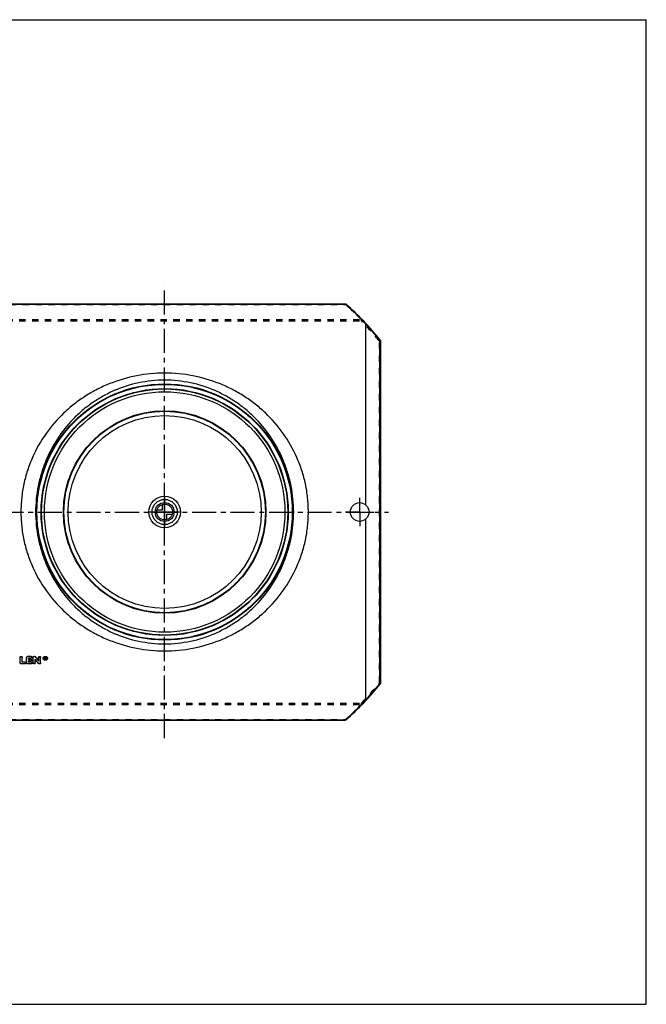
# Model space of a CAD drawing. Header units: millimetres. Extents: x 0 to 1000, y 0 to 1000.
# Tile 2 of 2: x 364 to 1000, y 0 to 1000. Entities that reach past the tile are written whole.
import ezdxf

# ---------------------------------------------------------------- set-up
doc = ezdxf.new("R2010")
doc.units = ezdxf.units.MM
doc.header["$LTSCALE"] = 65.185185
doc.linetypes.add('CENTER', pattern=[0.6, 0.375, -0.075, 0.075, -0.075])
doc.linetypes.add('HIDDEN', pattern=[0.2, 0.1, -0.1])
doc.layers.get('0').update_dxf_attribs({"linetype": 'CONTINUOUS'})
for name, color, linetype in [('ACHSEN_S', 7, 'CONTINUOUS'), ('FASEN', 7, 'CONTINUOUS'), ('KONST.EL_MIT_GEO', 7, 'CONTINUOUS'), ('NULLPUNKT_X', 7, 'CONTINUOUS'), ('NULLPUNKT_Y', 7, 'CONTINUOUS'), ('NULLPUNKT_Z', 7, 'CONTINUOUS'), ('RUNDUNG', 7, 'CONTINUOUS'), ('SCHNITT', 7, 'CONTINUOUS')]:
    doc.layers.add(name, color=color, linetype=linetype)

msp = doc.modelspace()

# ---------------------------------------------------------------- linework, layer by layer
at = {"color": 7, "linetype": 'CONTINUOUS'}
for p, q in [((0, 1000), (1000, 1000)), ((1000, 0), (1000, 1000)), ((0, 0), (1000, 0))]:
    msp.add_line(p, q, dxfattribs=at)
at = {"layer": 'ACHSEN_S', "color": 7, "linetype": 'CENTER'}
for p, q in [((511, 270.4), (511, 730.2)), ((265, 500), (738.1, 500))]:
    msp.add_line(p, q, dxfattribs=at)
at = {"layer": 'FASEN', "color": 7, "linetype": 'CONTINUOUS'}
for radius in [125, 122.1]:
    msp.add_circle((511, 500), radius, dxfattribs=at)
at = {"layer": 'KONST.EL_MIT_GEO', "color": 8, "linetype": 'HIDDEN'}
for p, q in [((364.3, 352.4), (364.3, 352.3)), ((366.3, 352.4), (366.3, 352.3)), ((370.9, 352.4), (370.9, 352.3)), ((375.6, 351.6), (372.9, 351.6)), ((372.9, 351.6), (372.9, 351.4)), ((375.6, 351.6), (375.6, 351.4)), ((376.6, 352.3), (376.6, 352.4)), ((377.5, 352.4), (377.5, 352.3)), ((379.5, 350.4), (379.5, 350.3)), ((383.1, 352.4), (383.1, 352.3)), ((385.1, 352.4), (385.1, 352.3)), ((387.7, 351.5), (387.7, 351.3)), ((388.2, 351.5), (388.2, 351.3)), ((389.7, 350.5), (389.4, 350.5)), ((389.8, 352.2), (389.7, 352.2)), ((389.7, 352.2), (389.7, 352)), ((389.8, 351.3), (389.7, 351.3)), ((389.7, 351.3), (389.7, 351.1)), ((389.8, 352.2), (389.8, 352)), ((389.8, 351.3), (389.8, 351.1)), ((390, 350.5), (389.8, 351.3)), ((390, 352), (390, 351.8)), ((390.3, 350.5), (390, 350.5)), ((390, 350.5), (390, 350.3)), ((390.1, 351.3), (390.1, 351.4)), ((390.1, 351.4), (390.1, 351.2)), ((391.5, 351.5), (391.5, 351.3)), ((392, 351.5), (392, 351.3)), ((369, 345.9), (365.3, 345.9)), ((365.3, 345.9), (365.3, 345.8)), ((369, 345.9), (369, 345.8)), ((369.9, 346.6), (369.9, 346.8)), ((375.6, 345.9), (371.9, 345.9)), ((371.9, 345.9), (371.9, 345.8)), ((375.2, 348.8), (372.9, 348.8)), ((372.9, 348.8), (372.9, 348.6)), ((375.2, 348.8), (375.2, 348.6)), ((375.6, 345.9), (375.6, 345.8)), ((376.2, 349.4), (376.2, 349.6)), ((376.6, 346.6), (376.6, 346.8)), ((382.6, 346.3), (382.6, 346.2)), ((384.1, 345.9), (383.5, 345.9)), ((383.5, 345.9), (383.5, 345.8)), ((384.1, 345.9), (384.1, 345.8))]:
    msp.add_line(p, q, dxfattribs=at)
at = {"layer": 'KONST.EL_MIT_GEO', "color": 7, "linetype": 'CONTINUOUS'}
for p, q in [((364.3, 346.6), (364.3, 352.3)), ((366.3, 347.4), (366.3, 352.3)), ((370.9, 346.6), (370.9, 352.3)), ((375.6, 353.3), (371.9, 353.3)), ((371.9, 353.3), (371.9, 353.1)), ((375.6, 353.1), (371.9, 353.1)), ((375.6, 351.4), (372.9, 351.4)), ((372.9, 350.3), (372.9, 351.4)), ((375.2, 350.4), (372.9, 350.4)), ((375.2, 350.3), (372.9, 350.3)), ((375.2, 350.4), (375.2, 350.3)), ((375.6, 353.3), (375.6, 353.1)), ((377.5, 346.6), (377.5, 352.3)), ((379.2, 353.3), (378.5, 353.3)), ((378.5, 353.3), (378.5, 353.1)), ((379.2, 353.1), (378.5, 353.1)), ((379.2, 353.3), (379.2, 353.1)), ((379.5, 346.6), (379.5, 350.3)), ((380, 352.9), (380, 352.7)), ((383.1, 348.6), (383.1, 352.3)), ((385.1, 346.6), (385.1, 352.3)), ((389.8, 352.4), (389.4, 352.4)), ((389.4, 350.3), (389.4, 352.4)), ((389.8, 352.3), (389.4, 352.3)), ((389.7, 350.3), (389.4, 350.3)), ((389.8, 352), (389.7, 352)), ((389.7, 351.4), (389.7, 352)), ((389.8, 351.6), (389.7, 351.6)), ((389.8, 351.4), (389.7, 351.4)), ((389.8, 351.1), (389.7, 351.1)), ((389.7, 350.3), (389.7, 351.1)), ((389.8, 352.4), (389.8, 352.3)), ((389.8, 351.6), (389.8, 351.4)), ((390, 351.6), (390, 351.8)), ((390.3, 350.3), (390, 350.3)), ((390.3, 350.5), (390.1, 351.3)), ((390.3, 351.6), (390.3, 352)), ((390.3, 350.5), (390.3, 350.3)), ((369, 345.8), (365.3, 345.8)), ((369, 347.6), (366.3, 347.6)), ((369, 347.4), (366.3, 347.4)), ((369, 347.6), (369, 347.4)), ((375.6, 345.8), (371.9, 345.8)), ((375.2, 348.6), (372.9, 348.6)), ((372.9, 347.4), (372.9, 348.6)), ((375.6, 347.6), (372.9, 347.6)), ((375.6, 347.4), (372.9, 347.4)), ((375.6, 347.6), (375.6, 347.4)), ((384.1, 345.8), (383.5, 345.8))]:
    msp.add_line(p, q, dxfattribs=at)
for radius in [102.8, 102.3, 98]:
    msp.add_circle((511, 500), radius, dxfattribs=at)
at = {"layer": 'KONST.EL_MIT_GEO', "color": 8, "linetype": 'HIDDEN'}
for centre, radius, start, end in [((1068.5, 865.8), 860.4, 216.7951, 217.1374), ((389.4, 351.5), 1.17, 179.9899, 183.8783), ((389.8, 351.8), 0.175, 352.9086, 0.0098), ((390.3, 351.5), 1.17, 356.1305, 0.0102)]:
    msp.add_arc(centre, radius, start, end, dxfattribs=at)
at = {"layer": 'KONST.EL_MIT_GEO', "color": 7, "linetype": 'CONTINUOUS'}
for centre, radius, start, end in [((1069.5, 865.8), 861.3, 216.7649, 217.107), ((1080.3, 872.8), 872.2, 216.5957, 216.9349), ((1081.3, 872.8), 873.1, 216.5655, 216.9046), ((389.8, 351.7), 0.293, 270.0096, 275.0986)]:
    msp.add_arc(centre, radius, start, end, dxfattribs=at)
for centre, start_param in [((390, 500), -4.15612), ((390.3, 500), -4.15651)]:
    msp.add_ellipse(centre, major_axis=(-51.1, 272.2), ratio=0.11773, start_param=start_param, end_param=-4.15257, dxfattribs=at)
for points, knots in [([(364.3, 352.4), (364.3, 352.5), (364.4, 352.8), (364.6, 353), (364.9, 353.2), (365.3, 353.3), (365.7, 353.2), (366, 353), (366.3, 352.8), (366.3, 352.5), (366.3, 352.4)], [0, 0, 0, 0, 0.11622, 0.23562, 0.36599, 0.49979, 0.63442, 0.76412, 0.88392, 1, 1, 1, 1]), ([(364.3, 352.3), (364.3, 352.4), (364.4, 352.6), (364.6, 352.9), (364.9, 353.1), (365.3, 353.1), (365.7, 353.1), (366, 352.9), (366.3, 352.6), (366.3, 352.4), (366.3, 352.3)], [0, 0, 0, 0, 0.11483, 0.23589, 0.36519, 0.5, 0.63481, 0.76411, 0.88517, 1, 1, 1, 1]), ([(370.9, 352.4), (370.9, 352.5), (371, 352.8), (371.2, 353), (371.5, 353.2), (371.8, 353.3), (371.9, 353.3)], [0, 0, 0, 0, 0.23012, 0.47239, 0.72989, 1, 1, 1, 1]), ([(370.9, 352.3), (370.9, 352.4), (371, 352.6), (371.2, 352.9), (371.5, 353.1), (371.8, 353.1), (371.9, 353.1)], [0, 0, 0, 0, 0.22966, 0.47179, 0.73039, 1, 1, 1, 1]), ([(375.2, 350.4), (375.4, 350.4), (375.6, 350.4), (375.9, 350.2), (376.2, 349.9), (376.2, 349.7), (376.2, 349.6)], [0, 0, 0, 0, 0.2737, 0.52908, 0.77292, 1, 1, 1, 1]), ([(375.2, 350.3), (375.4, 350.3), (375.6, 350.2), (375.9, 350), (376.2, 349.8), (376.2, 349.5), (376.2, 349.4)], [0, 0, 0, 0, 0.27049, 0.52951, 0.77129, 1, 1, 1, 1]), ([(375.6, 353.3), (375.7, 353.3), (375.9, 353.2), (376.3, 353), (376.5, 352.8), (376.6, 352.5), (376.6, 352.4)], [0, 0, 0, 0, 0.27276, 0.52773, 0.77193, 1, 1, 1, 1]), ([(375.6, 353.1), (375.7, 353.1), (375.9, 353.1), (376.3, 352.9), (376.5, 352.6), (376.6, 352.4), (376.6, 352.3)], [0, 0, 0, 0, 0.2696, 0.5282, 0.77033, 1, 1, 1, 1]), ([(376.6, 352.3), (376.6, 352.2), (376.5, 351.9), (376.3, 351.7), (375.9, 351.5), (375.7, 351.4), (375.6, 351.4)], [0, 0, 0, 0, 0.22967, 0.47162, 0.7302, 1, 1, 1, 1]), ([(377.5, 352.4), (377.5, 352.5), (377.6, 352.8), (377.8, 353), (378.2, 353.2), (378.4, 353.3), (378.5, 353.3)], [0, 0, 0, 0, 0.23012, 0.47239, 0.72989, 1, 1, 1, 1]), ([(377.5, 352.3), (377.5, 352.4), (377.6, 352.6), (377.8, 352.9), (378.2, 353.1), (378.4, 353.1), (378.5, 353.1)], [0, 0, 0, 0, 0.22966, 0.47179, 0.73039, 1, 1, 1, 1]), ([(379.2, 353.3), (379.4, 353.3), (379.7, 353.2), (379.9, 353), (380, 352.9)], [0, 0, 0, 0, 0.51572, 1, 1, 1, 1]), ([(379.2, 353.1), (379.4, 353.1), (379.7, 353), (379.9, 352.8), (380, 352.7)], [0, 0, 0, 0, 0.51633, 1, 1, 1, 1]), ([(383.1, 352.4), (383.1, 352.5), (383.2, 352.8), (383.4, 353), (383.7, 353.2), (384.1, 353.3), (384.5, 353.2), (384.8, 353), (385, 352.8), (385.1, 352.5), (385.1, 352.4)], [0, 0, 0, 0, 0.11622, 0.23562, 0.36599, 0.49979, 0.63442, 0.76412, 0.88392, 1, 1, 1, 1]), ([(383.1, 352.3), (383.1, 352.4), (383.2, 352.6), (383.4, 352.9), (383.7, 353.1), (384.1, 353.1), (384.5, 353.1), (384.8, 352.9), (385, 352.6), (385.1, 352.4), (385.1, 352.3)], [0, 0, 0, 0, 0.11483, 0.23589, 0.36519, 0.5, 0.63481, 0.76411, 0.88517, 1, 1, 1, 1]), ([(387.7, 351.5), (387.7, 351.7), (387.8, 352.2), (388.3, 352.8), (389, 353.2), (389.9, 353.3), (390.7, 353.2), (391.4, 352.8), (391.9, 352.2), (392, 351.7), (392, 351.5)], [0, 0, 0, 0, 0.11523, 0.23571, 0.36536, 0.50015, 0.63461, 0.76449, 0.88491, 1, 1, 1, 1]), ([(387.7, 351.3), (387.7, 351.5), (387.8, 352), (388.3, 352.6), (389, 353), (389.9, 353.2), (390.7, 353), (391.4, 352.6), (391.9, 352), (392, 351.5), (392, 351.3)], [0, 0, 0, 0, 0.11467, 0.23572, 0.3651, 0.5, 0.6349, 0.76427, 0.88533, 1, 1, 1, 1]), ([(392, 351.3), (392, 351.1), (391.9, 350.6), (391.4, 350), (390.7, 349.6), (389.9, 349.5), (389, 349.6), (388.3, 350), (387.8, 350.6), (387.7, 351.1), (387.7, 351.3)], [0, 0, 0, 0, 0.11466, 0.23553, 0.36489, 0.5, 0.63511, 0.76447, 0.88534, 1, 1, 1, 1]), ([(391.5, 351.3), (391.5, 351.5), (391.4, 351.9), (391, 352.3), (390.5, 352.6), (389.9, 352.7), (389.2, 352.6), (388.7, 352.3), (388.3, 351.9), (388.2, 351.5), (388.2, 351.3)], [0, 0, 0, 0, 0.11467, 0.2357, 0.36508, 0.5, 0.63493, 0.7643, 0.88533, 1, 1, 1, 1]), ([(388.2, 351.3), (388.2, 351.1), (388.3, 350.7), (388.7, 350.3), (389.2, 350), (389.9, 349.9), (390.5, 350), (391, 350.3), (391.4, 350.7), (391.5, 351.1), (391.5, 351.3)], [0, 0, 0, 0, 0.11466, 0.23555, 0.36491, 0.5, 0.63509, 0.76445, 0.88534, 1, 1, 1, 1]), ([(388.3, 351.1), (388.3, 351), (388.5, 350.7), (388.8, 350.3), (389.3, 350.1), (389.9, 350.1), (390.4, 350.1), (390.9, 350.3), (391.3, 350.7), (391.4, 351), (391.5, 351.1)], [0, 0, 0, 0, 0.11562, 0.23792, 0.36708, 0.49996, 0.63339, 0.76206, 0.88484, 1, 1, 1, 1]), ([(389.8, 352.4), (389.9, 352.4), (390.1, 352.4), (390.3, 352.1), (390.3, 352), (390.3, 352)], [0, 0, 0, 0, 0.52482, 0.76736, 1, 1, 1, 1]), ([(389.8, 352.3), (389.9, 352.3), (390.1, 352.2), (390.3, 352), (390.3, 351.9), (390.3, 351.8)], [0, 0, 0, 0, 0.52473, 0.76868, 1, 1, 1, 1]), ([(390, 351.8), (390, 351.8), (390, 352), (389.8, 352), (389.8, 352)], [0, 0, 0, 0, 0.46913, 1, 1, 1, 1]), ([(389.8, 351.6), (389.8, 351.6), (389.9, 351.6), (390, 351.7), (390, 351.8)], [0, 0, 0, 0, 0.52725, 1, 1, 1, 1]), ([(389.8, 351.4), (389.9, 351.4), (390, 351.5), (390, 351.6), (390, 351.6)], [0, 0, 0, 0, 0.52953, 1, 1, 1, 1]), ([(390.3, 351.6), (390.3, 351.5), (390.3, 351.4), (390.2, 351.3), (390.1, 351.2)], [0, 0, 0, 0, 0.48214, 1, 1, 1, 1]), ([(365.3, 345.8), (365.2, 345.8), (364.9, 345.8), (364.6, 346), (364.4, 346.3), (364.3, 346.5), (364.3, 346.6)], [0, 0, 0, 0, 0.27164, 0.53106, 0.7723, 1, 1, 1, 1]), ([(369, 347.6), (369.1, 347.6), (369.3, 347.5), (369.7, 347.4), (369.9, 347.1), (369.9, 346.9), (369.9, 346.8)], [0, 0, 0, 0, 0.27466, 0.53046, 0.77392, 1, 1, 1, 1]), ([(369, 347.4), (369.1, 347.4), (369.3, 347.4), (369.7, 347.2), (369.9, 346.9), (369.9, 346.7), (369.9, 346.6)], [0, 0, 0, 0, 0.27142, 0.53087, 0.77229, 1, 1, 1, 1]), ([(369.9, 346.6), (369.9, 346.5), (369.9, 346.3), (369.7, 346), (369.3, 345.8), (369.1, 345.8), (369, 345.8)], [0, 0, 0, 0, 0.22771, 0.46894, 0.72838, 1, 1, 1, 1]), ([(371.9, 345.8), (371.8, 345.8), (371.5, 345.8), (371.2, 346), (371, 346.3), (370.9, 346.5), (370.9, 346.6)], [0, 0, 0, 0, 0.27164, 0.53106, 0.7723, 1, 1, 1, 1]), ([(376.2, 349.4), (376.2, 349.3), (376.2, 349.1), (375.9, 348.8), (375.6, 348.7), (375.4, 348.6), (375.2, 348.6)], [0, 0, 0, 0, 0.22871, 0.4703, 0.72931, 1, 1, 1, 1]), ([(375.6, 347.6), (375.7, 347.6), (375.9, 347.5), (376.3, 347.4), (376.5, 347.1), (376.6, 346.9), (376.6, 346.8)], [0, 0, 0, 0, 0.27466, 0.53046, 0.77392, 1, 1, 1, 1]), ([(375.6, 347.4), (375.7, 347.4), (375.9, 347.4), (376.3, 347.2), (376.5, 346.9), (376.6, 346.7), (376.6, 346.6)], [0, 0, 0, 0, 0.27142, 0.53087, 0.77229, 1, 1, 1, 1]), ([(376.6, 346.6), (376.6, 346.5), (376.5, 346.3), (376.3, 346), (375.9, 345.8), (375.7, 345.8), (375.6, 345.8)], [0, 0, 0, 0, 0.22771, 0.46894, 0.72838, 1, 1, 1, 1]), ([(379.5, 346.6), (379.5, 346.5), (379.5, 346.3), (379.2, 346), (378.9, 345.8), (378.5, 345.7), (378.2, 345.8), (377.8, 346), (377.6, 346.3), (377.5, 346.5), (377.5, 346.6)], [0, 0, 0, 0, 0.11385, 0.23446, 0.36418, 0.5, 0.63582, 0.76554, 0.88615, 1, 1, 1, 1]), ([(383.5, 345.8), (383.3, 345.8), (383, 345.8), (382.7, 346), (382.6, 346.2)], [0, 0, 0, 0, 0.51801, 1, 1, 1, 1]), ([(385.1, 346.6), (385.1, 346.5), (385, 346.3), (384.8, 346), (384.5, 345.8), (384.2, 345.8), (384.1, 345.8)], [0, 0, 0, 0, 0.2277, 0.46894, 0.72836, 1, 1, 1, 1])]:
    msp.add_open_spline(points, degree=3, knots=knots, dxfattribs=at)
at = {"layer": 'KONST.EL_MIT_GEO', "color": 8, "linetype": 'HIDDEN'}
for points, knots in [([(376.6, 352.4), (376.6, 352.3), (376.5, 352.1), (376.3, 351.8), (375.9, 351.6), (375.7, 351.6), (375.6, 351.6)], [0, 0, 0, 0, 0.22934, 0.47196, 0.7276, 1, 1, 1, 1]), ([(392, 351.5), (392, 351.2), (391.9, 350.7), (391.4, 350.1), (390.7, 349.8), (389.9, 349.6), (389, 349.8), (388.3, 350.1), (387.8, 350.7), (387.7, 351.2), (387.7, 351.5)], [0, 0, 0, 0, 0.11522, 0.2355, 0.36512, 0.50015, 0.63485, 0.7647, 0.88492, 1, 1, 1, 1]), ([(391.5, 351.5), (391.5, 351.6), (391.4, 352), (391, 352.5), (390.5, 352.8), (389.9, 352.9), (389.2, 352.8), (388.7, 352.5), (388.3, 352), (388.2, 351.6), (388.2, 351.5)], [0, 0, 0, 0, 0.11515, 0.23549, 0.36537, 0.49979, 0.63462, 0.76422, 0.88469, 1, 1, 1, 1]), ([(390, 352), (390, 352), (390, 352.1), (389.8, 352.2), (389.8, 352.2)], [0, 0, 0, 0, 0.46813, 1, 1, 1, 1]), ([(390.3, 351.8), (390.3, 351.7), (390.3, 351.6), (390.2, 351.4), (390.1, 351.4)], [0, 0, 0, 0, 0.4792, 1, 1, 1, 1]), ([(365.3, 345.9), (365.2, 345.9), (364.9, 346), (364.6, 346.2), (364.4, 346.4), (364.3, 346.6), (364.3, 346.8)], [0, 0, 0, 0, 0.27209, 0.53156, 0.7718, 1, 1, 1, 1]), ([(369.9, 346.8), (369.9, 346.6), (369.9, 346.4), (369.7, 346.2), (369.3, 346), (369.1, 345.9), (369, 345.9)], [0, 0, 0, 0, 0.22734, 0.46921, 0.72569, 1, 1, 1, 1]), ([(371.9, 345.9), (371.8, 345.9), (371.5, 346), (371.2, 346.2), (371, 346.4), (370.9, 346.6), (370.9, 346.8)], [0, 0, 0, 0, 0.27209, 0.53156, 0.7718, 1, 1, 1, 1]), ([(376.2, 349.6), (376.2, 349.5), (376.2, 349.3), (375.9, 349), (375.6, 348.8), (375.4, 348.8), (375.2, 348.8)], [0, 0, 0, 0, 0.22835, 0.4706, 0.72665, 1, 1, 1, 1]), ([(376.6, 346.8), (376.6, 346.6), (376.5, 346.4), (376.3, 346.2), (375.9, 346), (375.7, 345.9), (375.6, 345.9)], [0, 0, 0, 0, 0.22734, 0.46921, 0.72569, 1, 1, 1, 1]), ([(379.5, 346.8), (379.5, 346.6), (379.5, 346.4), (379.2, 346.2), (378.9, 346), (378.5, 345.9), (378.2, 346), (377.8, 346.2), (377.6, 346.4), (377.5, 346.6), (377.5, 346.8)], [0, 0, 0, 0, 0.1152, 0.23416, 0.36496, 0.49979, 0.63545, 0.76558, 0.88495, 1, 1, 1, 1]), ([(383.5, 345.9), (383.3, 345.9), (383, 346), (382.7, 346.2), (382.6, 346.3)], [0, 0, 0, 0, 0.51748, 1, 1, 1, 1]), ([(385.1, 346.8), (385.1, 346.6), (385, 346.4), (384.8, 346.2), (384.5, 346), (384.2, 345.9), (384.1, 345.9)], [0, 0, 0, 0, 0.22808, 0.46943, 0.72778, 1, 1, 1, 1])]:
    msp.add_open_spline(points, degree=3, knots=knots, dxfattribs=at)
at = {"layer": 'KONST.EL_MIT_GEO', "color": 7, "linetype": 'CONTINUOUS'}
for points in [[(388.2, 351.4), (388.2, 351.3), (388.2, 351.2), (388.3, 351.1)], [(391.5, 351.1), (391.5, 351.2), (391.5, 351.3), (391.5, 351.4)]]:
    msp.add_open_spline(points, degree=3, dxfattribs=at)
at = {"layer": 'NULLPUNKT_X', "color": 4, "linetype": 'CONTINUOUS'}
msp.add_line((511, 516), (511, 484), dxfattribs=at)
at = {"layer": 'NULLPUNKT_Y', "color": 4, "linetype": 'CONTINUOUS'}
msp.add_line((527, 500), (495, 500), dxfattribs=at)
at = {"layer": 'NULLPUNKT_Z', "color": 4, "linetype": 'CONTINUOUS'}
for p, q in [((503.3, 502.2), (508.8, 502.2)), ((508.8, 502.2), (508.8, 507.7)), ((511, 492), (511, 508)), ((503, 500), (519, 500)), ((513.2, 497.8), (518.7, 497.8)), ((513.2, 492.3), (513.2, 497.8))]:
    msp.add_line(p, q, dxfattribs=at)
for radius in [16, 12.8, 9.6, 8]:
    msp.add_circle((511, 500), radius, dxfattribs=at)
at = {"layer": 'RUNDUNG', "color": 7, "linetype": 'CONTINUOUS'}
for p, q in [((327.7, 711.3), (694.3, 711.3)), ((327.7, 711.1), (694.3, 711.1)), ((694.3, 711.1), (694.3, 711.3)), ((729.1, 674.8), (729.1, 325.2)), ((730, 674.1), (730, 325.9)), ((327.7, 288.9), (694.3, 288.9)), ((327.7, 288.7), (694.3, 288.7)), ((694.3, 288.9), (694.3, 288.7))]:
    msp.add_line(p, q, dxfattribs=at)
at = {"layer": 'RUNDUNG', "color": 8, "linetype": 'HIDDEN'}
for p, q in [((327.7, 710.9), (694.3, 710.9)), ((694.3, 711.1), (694.3, 710.9)), ((311.2, 695.4), (710.8, 695.4)), ((311.2, 694), (710.8, 694)), ((710.8, 694), (710.8, 695.4)), ((729, 326.6), (729, 673.4)), ((311.2, 306), (710.8, 306)), ((311.2, 304.6), (710.8, 304.6)), ((710.8, 304.6), (710.8, 306)), ((327.7, 289.1), (694.3, 289.1)), ((694.3, 288.9), (694.3, 289.1))]:
    msp.add_line(p, q, dxfattribs=at)
at = {"layer": 'RUNDUNG', "color": 7, "linetype": 'CONTINUOUS'}
for radius in [130.1, 129.6, 125.4]:
    msp.add_circle((511, 500), radius, dxfattribs=at)
at = {"layer": 'RUNDUNG', "color": 8, "linetype": 'HIDDEN'}
msp.add_circle((511, 500), 125, dxfattribs=at)
at = {"layer": 'RUNDUNG', "color": 7, "linetype": 'CONTINUOUS'}
for centre, radius, start, end in [((694.3, 710.3), 1, 48.9168, 90), ((510.3, 500.7), 279.5, 42.9088, 48.8114), ((511, 500), 280, 38.6146, 48.9168), ((510.3, 500.6), 279.6, 38.5161, 42.9323), ((729, 674.1), 1, 0, 38.6146), ((511, 500), 280, 311.0832, 321.3854), ((510.3, 499.3), 279.6, 317.0673, 321.4843), ((729, 325.9), 1, 321.3854, 360), ((510.3, 499.2), 279.4, 311.1881, 317.0917), ((694.3, 289.7), 1, 270, 311.0832), ((694.7, 289.2), 0.396, 307.7104, 311.0813)]:
    msp.add_arc(centre, radius, start, end, dxfattribs=at)
at = {"layer": 'RUNDUNG', "color": 8, "linetype": 'HIDDEN'}
for centre, radius, start, end in [((510.5, 500), 279.8, 44.2753, 48.9157), ((511.9, 499.3), 278.3, 38.726, 44.3776), ((511.6, 501), 278.8, 315.6203, 321.2616), ((510.5, 499.9), 279.8, 311.0843, 315.7251)]:
    msp.add_arc(centre, radius, start, end, dxfattribs=at)
for points, knots in [([(694.3, 710.9), (694.4, 711), (694.6, 711.1), (694.9, 711.2), (695, 711.1)], [0, 0, 0, 0, 0.33363, 1, 1, 1, 1]), ([(710.8, 695.4), (710.9, 695.4), (711, 695.5), (711.3, 695.5), (711.5, 695.5), (711.5, 695.4)], [0, 0, 0, 0, 0.32001, 0.70968, 1, 1, 1, 1]), ([(711.5, 695.4), (711.6, 695.4), (711.6, 695.3), (711.7, 695.1), (711.6, 694.9), (711.5, 694.6), (711.3, 694.3), (711, 694.1), (710.9, 694), (710.8, 694)], [0, 0, 0, 0, 0.09559, 0.19915, 0.31483, 0.44304, 0.72242, 0.86432, 1, 1, 1, 1]), ([(729, 673.4), (729.2, 673.5), (729.4, 673.7), (729.7, 674), (729.8, 674.2), (729.9, 674.4), (729.9, 674.6), (729.8, 674.7), (729.8, 674.7)], [0, 0, 0, 0, 0.28868, 0.57213, 0.69906, 0.81158, 0.91022, 1, 1, 1, 1]), ([(730, 674.1), (730, 674), (729.9, 673.8), (729.7, 673.6), (729.4, 673.5), (729.1, 673.4), (729, 673.4)], [0, 0, 0, 0, 0.20726, 0.44177, 0.71014, 1, 1, 1, 1]), ([(729, 326.6), (729.1, 326.6), (729.4, 326.5), (729.7, 326.4), (729.9, 326.2), (730, 326), (730, 325.9)], [0, 0, 0, 0, 0.28991, 0.55826, 0.79275, 1, 1, 1, 1]), ([(729.8, 325.3), (729.8, 325.3), (729.9, 325.4), (729.9, 325.6), (729.8, 325.8), (729.7, 326), (729.5, 326.3), (729.2, 326.5), (729.1, 326.5), (729, 326.6)], [0, 0, 0, 0, 0.08987, 0.18822, 0.3007, 0.4275, 0.71071, 0.85763, 1, 1, 1, 1]), ([(710.8, 306), (711, 306), (711.3, 305.8), (711.5, 305.4), (711.6, 305.1), (711.7, 304.9), (711.6, 304.7), (711.6, 304.6), (711.5, 304.6)], [0, 0, 0, 0, 0.27669, 0.55641, 0.68477, 0.80062, 0.90422, 1, 1, 1, 1]), ([(711.5, 304.6), (711.5, 304.5), (711.4, 304.5), (711.1, 304.5), (710.9, 304.6), (710.8, 304.6)], [0, 0, 0, 0, 0.18819, 0.539, 1, 1, 1, 1]), ([(695, 288.9), (695, 288.9), (694.8, 288.9), (694.6, 288.9), (694.4, 289), (694.3, 289.1)], [0, 0, 0, 0, 0.18321, 0.53293, 1, 1, 1, 1])]:
    msp.add_open_spline(points, degree=3, knots=knots, dxfattribs=at)
at = {"layer": 'RUNDUNG', "color": 7, "linetype": 'CONTINUOUS'}
for points, knots in [([(694.3, 711.1), (694.5, 711.1), (694.7, 711.2), (694.9, 711.1), (695, 711.1)], [0, 0, 0, 0, 0.55227, 1, 1, 1, 1]), ([(715, 691.1), (715.1, 691.1), (715.2, 691.2), (715.4, 691.2), (715.6, 691.2), (715.7, 691.1), (715.7, 691.1)], [0, 0, 0, 0, 0.30291, 0.56781, 0.79588, 1, 1, 1, 1]), ([(715, 691.1), (715, 691.1), (715, 691.1), (715, 691), (715, 691)], [0, 0, 0, 0, 0.28055, 1, 1, 1, 1]), ([(729.8, 674.7), (729.8, 674.8), (729.7, 674.8), (729.5, 674.9), (729.3, 674.8), (729.2, 674.8), (729.1, 674.8)], [0, 0, 0, 0, 0.19026, 0.41352, 0.68417, 1, 1, 1, 1]), ([(729.5, 674.7), (729.5, 674.7), (729.4, 674.7), (729.2, 674.8), (729.1, 674.8)], [0, 0, 0, 0, 0.24052, 1, 1, 1, 1]), ([(730, 674.1), (730, 674.2), (729.9, 674.5), (729.7, 674.6), (729.5, 674.7)], [0, 0, 0, 0, 0.44847, 1, 1, 1, 1]), ([(656.9, 500), (656.9, 504.8), (656.4, 514.3), (654.2, 528.5), (650.5, 542.2), (643.8, 559.8), (632.2, 580.1), (616.9, 597.7), (602.9, 609.8), (591.5, 617.9), (579.4, 624.8), (562.4, 632.6), (539.5, 639.3), (511, 642), (482.5, 639.3), (459.6, 632.6), (442.6, 624.8), (430.5, 617.9), (419.1, 609.8), (405.1, 597.7), (389.8, 580.1), (378.2, 559.8), (371.5, 542.2), (367.8, 528.5), (365.6, 514.3), (365.1, 504.8), (365.1, 500)], [0, 0, 0, 0, 0.03183, 0.06358, 0.09518, 0.12657, 0.18867, 0.25016, 0.28089, 0.31167, 0.34258, 0.37369, 0.43651, 0.5, 0.56349, 0.62631, 0.65742, 0.68833, 0.71911, 0.74984, 0.81133, 0.87343, 0.90482, 0.93642, 0.96817, 1, 1, 1, 1]), ([(642, 500), (642, 504.4), (641.5, 513.3), (639.6, 526.4), (636.4, 539.2), (630.6, 555.6), (620.6, 574.7), (607.2, 591.5), (594.8, 603.1), (584.7, 610.9), (573.8, 617.7), (558.4, 625.4), (537.4, 632.1), (511, 634.8), (484.6, 632.1), (463.6, 625.4), (448.2, 617.7), (437.3, 610.9), (427.2, 603.1), (414.8, 591.5), (401.4, 574.7), (391.4, 555.6), (385.6, 539.2), (382.4, 526.4), (380.5, 513.3), (380, 504.4), (380, 500)], [0, 0, 0, 0, 0.03201, 0.06392, 0.09564, 0.12712, 0.18921, 0.25049, 0.28105, 0.31166, 0.34242, 0.37342, 0.43623, 0.5, 0.56377, 0.62658, 0.65758, 0.68834, 0.71895, 0.74951, 0.81079, 0.87288, 0.90436, 0.93608, 0.96799, 1, 1, 1, 1]), ([(365.1, 500), (365.1, 495.2), (365.6, 485.7), (367.8, 471.5), (371.5, 457.8), (378.2, 440.2), (389.8, 419.9), (405.1, 402.3), (419.1, 390.2), (430.5, 382.1), (442.6, 375.2), (459.6, 367.4), (482.5, 360.7), (511, 358), (539.5, 360.7), (562.4, 367.4), (579.4, 375.2), (591.5, 382.1), (602.9, 390.2), (616.9, 402.3), (632.2, 419.9), (643.8, 440.2), (650.5, 457.8), (654.2, 471.5), (656.4, 485.7), (656.9, 495.2), (656.9, 500)], [0, 0, 0, 0, 0.03183, 0.06358, 0.09518, 0.12657, 0.18867, 0.25016, 0.28089, 0.31167, 0.34258, 0.37369, 0.43651, 0.5, 0.56349, 0.62631, 0.65742, 0.68833, 0.71911, 0.74984, 0.81133, 0.87343, 0.90482, 0.93642, 0.96817, 1, 1, 1, 1]), ([(380, 500), (380, 495.6), (380.5, 486.7), (382.4, 473.6), (385.6, 460.8), (391.4, 444.4), (401.4, 425.3), (414.8, 408.5), (427.2, 396.9), (437.3, 389.1), (448.2, 382.3), (463.6, 374.6), (484.6, 367.9), (511, 365.2), (537.4, 367.9), (558.4, 374.6), (573.8, 382.3), (584.7, 389.1), (594.8, 396.9), (607.2, 408.5), (620.6, 425.3), (630.6, 444.4), (636.4, 460.8), (639.6, 473.6), (641.5, 486.7), (642, 495.6), (642, 500)], [0, 0, 0, 0, 0.03201, 0.06392, 0.09564, 0.12712, 0.18921, 0.25049, 0.28105, 0.31166, 0.34242, 0.37342, 0.43623, 0.5, 0.56377, 0.62658, 0.65758, 0.68834, 0.71895, 0.74951, 0.81079, 0.87288, 0.90436, 0.93608, 0.96799, 1, 1, 1, 1]), ([(729.1, 325.2), (729.2, 325.2), (729.3, 325.2), (729.5, 325.1), (729.7, 325.2), (729.8, 325.2), (729.8, 325.3)], [0, 0, 0, 0, 0.31583, 0.58648, 0.80974, 1, 1, 1, 1]), ([(729.5, 325.3), (729.5, 325.3), (729.4, 325.3), (729.2, 325.2), (729.1, 325.2)], [0, 0, 0, 0, 0.24052, 1, 1, 1, 1]), ([(730, 325.9), (730, 325.8), (729.9, 325.5), (729.7, 325.4), (729.5, 325.3)], [0, 0, 0, 0, 0.44848, 1, 1, 1, 1]), ([(715, 309), (715, 309), (715, 308.9), (715, 308.9), (715, 308.9)], [0, 0, 0, 0, 0.71949, 1, 1, 1, 1]), ([(715, 308.9), (715.1, 308.9), (715.2, 308.8), (715.4, 308.8), (715.6, 308.8), (715.7, 308.9), (715.7, 308.9)], [0, 0, 0, 0, 0.30287, 0.56773, 0.79564, 1, 1, 1, 1]), ([(694.3, 288.9), (694.5, 288.9), (694.7, 288.8), (694.9, 288.9), (695, 288.9)], [0, 0, 0, 0, 0.551, 1, 1, 1, 1])]:
    msp.add_open_spline(points, degree=3, knots=knots, dxfattribs=at)
at = {"layer": 'SCHNITT', "color": 7, "linetype": 'CONTINUOUS'}
for p, q in [((715, 691), (715, 507.4)), ((715, 492.6), (715, 309))]:
    msp.add_line(p, q, dxfattribs=at)
at = {"layer": 'SCHNITT', "color": 7, "linetype": 'CENTER'}
for q in [(709, 514.5), (694.5, 500), (723.5, 500), (709, 485.5)]:
    msp.add_line((709, 500), q, dxfattribs=at)
at = {"layer": 'SCHNITT', "color": 7, "linetype": 'CONTINUOUS'}
msp.add_circle((709, 500), 9.5, dxfattribs=at)

doc.saveas('drawing.dxf')
